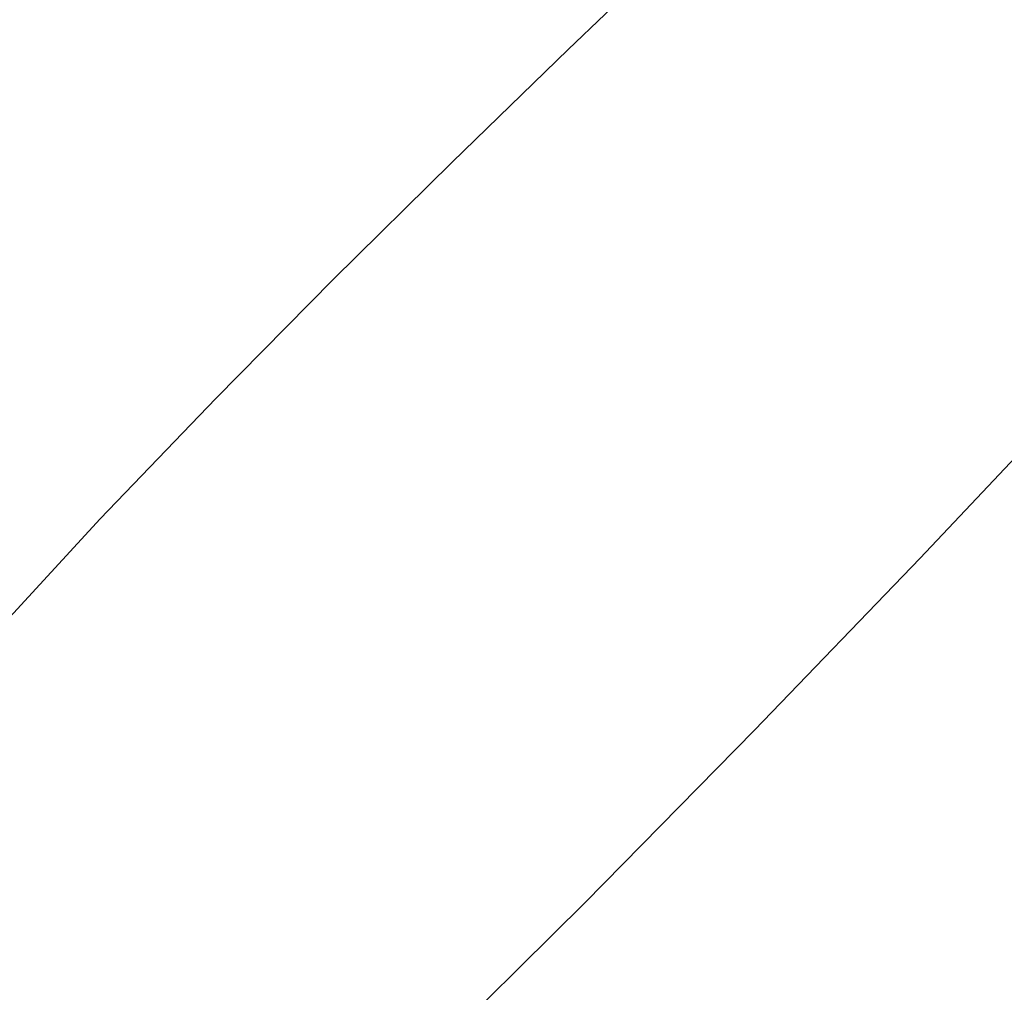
# Model space of a CAD drawing. Extents: x 0 to 370488, y 0 to 4202825.
# Tile 223 of 256: x 360298.56 to 360304.85, y 4200430.67 to 4200436.88. Entities that reach past the tile are written whole.
import ezdxf

# ---------------------------------------------------------------- set-up
doc = ezdxf.new("R2010")
doc.units = 0
doc.header["$LTSCALE"] = 0.5
doc.header["$MEASUREMENT"] = 0
doc.linetypes.add('CONTI', pattern=[0])
doc.layers.add('(032) Горизонтали утолщенные', color=32, linetype='Continuous', lineweight=30)
doc.layers.add('GORIZDEFAULT', color=32, linetype='CONTI')

msp = doc.modelspace()

# ---------------------------------------------------------------- linework, layer by layer
at = {"layer": '(032) Горизонтали утолщенные', "color": 32}
msp.add_polyline3d([(360292.32, 4200424.17, 538), (360293.53, 4200424.89, 538), (360294.62, 4200425.52, 538), (360295.61, 4200426.09, 538), (360296.53, 4200426.64, 538), (360297.41, 4200427.19, 538), (360298.29, 4200427.79, 538), (360299.18, 4200428.47, 538), (360300.11, 4200429.26, 538), (360301.12, 4200430.2, 538), (360302.17, 4200431.24, 538), (360303.25, 4200432.34, 538), (360304.31, 4200433.44, 538), (360305.32, 4200434.51, 538)], dxfattribs=at)
at = {"layer": 'GORIZDEFAULT', "color": 32}
msp.add_polyline3d([(360292.07, 4200427.43, 538.5), (360292.87, 4200427.92, 538.5), (360293.51, 4200428.32, 538.5), (360294.05, 4200428.67, 538.5), (360294.51, 4200429.01, 538.5), (360294.94, 4200429.37, 538.5), (360295.39, 4200429.78, 538.5), (360295.89, 4200430.28, 538.5), (360296.45, 4200430.86, 538.5), (360297.05, 4200431.51, 538.5), (360297.69, 4200432.2, 538.5), (360298.37, 4200432.93, 538.5), (360299.07, 4200433.69, 538.5), (360299.81, 4200434.46, 538.5), (360300.56, 4200435.22, 538.5), (360301.32, 4200435.97, 538.5), (360302.06, 4200436.69, 538.5), (360302.77, 4200437.37, 538.5), (360303.43, 4200438.01, 538.5), (360304.02, 4200438.58, 538.5), (360304.54, 4200439.08, 538.5), (360304.96, 4200439.5, 538.5)], dxfattribs=at)

doc.saveas('drawing.dxf')
